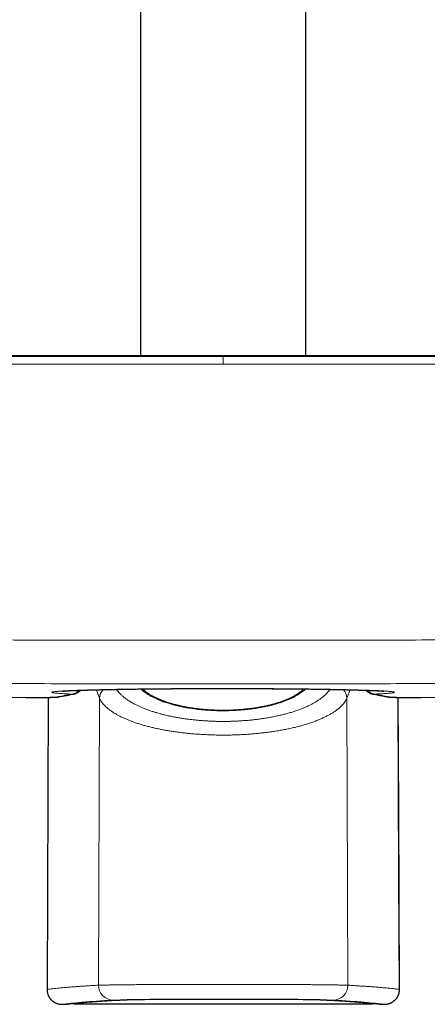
# Model space of a CAD drawing. Header units: millimetres. Extents: x 8 to 791, y 12 to 1717.
# Tile 138 of 256: x 402 to 446, y 1016 to 1122. Entities that reach past the tile are written whole.
import ezdxf

# ---------------------------------------------------------------- set-up
doc = ezdxf.new("R2010")
doc.units = ezdxf.units.MM

msp = doc.modelspace()

# ---------------------------------------------------------------- linework, layer by layer
at = {"color": 7, "linetype": 'Continuous', "lineweight": 30}
for p, q in [((415.25, 1351.07), (415.25, 1085.73)), ((433.05, 1085.73), (433.05, 1351.07)), ((405.3, 1048.95), (405.17, 1017.49)), ((406.4, 1049), (406.38, 1049)), ((441.89, 1049), (441.92, 1049)), ((405.17, 1017.49), (405.17, 1017.49)), ((406.8, 1015.89), (407.12, 1015.89)), ((406.8, 1015.89), (406.8, 1015.89)), ((408.13, 1015.94), (440.17, 1015.94)), ((441.18, 1015.89), (441.5, 1015.89)), ((441.5, 1015.89), (441.5, 1015.89)), ((441.51, 1015.89), (441.52, 1015.89))]:
    msp.add_line(p, q, dxfattribs=at)
at = {"color": 8, "linetype": 'Continuous', "lineweight": 0}
for p, q in [((424.15, 1085.73), (424.15, 1085.64)), ((424.15, 1084.84), (424.15, 1085.44)), ((402.88, 1048.93), (402.88, 1048.93)), ((410.82, 1048.86), (410.48, 1049.76)), ((410.72, 1017.95), (410.82, 1048.86)), ((437.82, 1049.76), (437.48, 1048.86)), ((437.58, 1017.95), (437.48, 1048.86)), ((445.42, 1048.93), (445.42, 1048.93)), ((443.13, 1017.49), (443.13, 1017.49)), ((406.8, 1015.89), (407.11, 1015.89)), ((408.13, 1015.94), (440.17, 1015.94)), ((412.59, 1016.34), (412.62, 1016.34)), ((435.71, 1016.34), (435.67, 1016.34)), ((441.19, 1015.89), (441.5, 1015.89))]:
    msp.add_line(p, q, dxfattribs=at)
at = {"color": 8, "linetype": 'Continuous', "lineweight": 0, "flags": 128}
for points in [[(405.3, 1048.95), (405.29, 1048.32), (405.17, 1017.49)], [(406.38, 1049), (406.34, 1048.99), (406.25, 1048.99)], [(407.92, 1049.3), (408, 1049.3), (408.06, 1049.31)], [(440.38, 1049.3), (440.29, 1049.3), (440.24, 1049.31)], [(441.92, 1049), (441.96, 1048.99), (442.05, 1048.99)], [(443.13, 1017.49), (443.05, 1036.88), (443, 1048.95)]]:
    msp.add_lwpolyline(points, dxfattribs=at)
at = {"color": 7, "linetype": 'Continuous', "lineweight": 30, "flags": 128}
msp.add_lwpolyline([(443.13, 1017.49), (443.08, 1029.68), (443, 1048.95)], dxfattribs=at)
at = {"color": 8, "linetype": 'Continuous', "lineweight": 0}
for centre, radius, start, end in [((412.35, 1048.75), 1.53, 137.2962, 175.7999), ((435.95, 1048.75), 1.53, 4.2001, 42.7035), ((412.31, 1017.93), 1.59, 179.566, 269.5703), ((435.99, 1017.93), 1.59, 270.4297, 0.434), ((408.13, 1016.14), 0.2, 224.7169, 269.9412), ((440.17, 1016.14), 0.2, 270.0614, 315.3452)]:
    msp.add_arc(centre, radius, start, end, dxfattribs=at)
at = {"color": 7, "linetype": 'Continuous', "lineweight": 30}
for centre, start, end in [((408.13, 1016.14), 225.2918, 270), ((440.17, 1016.14), 270, 315.3023)]:
    msp.add_arc(centre, 0.2, start, end, dxfattribs=at)
at = {"color": 8, "linetype": 'Continuous', "lineweight": 0}
for centre, major_axis, ratio, start_param, end_param in [((975.5, 1015.59), (569.79, 0), 0.008727, 2.989392, 3.079853), ((975.5, 1015.59), (569.5, 0), 0.008727, 2.989347, 3.079244), ((975.5, 1015.52), (568.4, 0), 0.012218, 3.057712, 3.081293), ((424.15, 1016.32), (11.99, 0), 0.008727, 0.1522, 2.989392), ((424.15, 1016.32), (11.69, 0), 0.008727, 2.65746, 2.989347), ((424.15, 1016.32), (11.69, 0), 0.008727, 0.152246, 0.466811), ((-127.21, 1015.59), (569.5, 0), 0.008727, 0.062348, 0.152246), ((-127.21, 1015.59), (569.79, 0), 0.008727, 0.06174, 0.1522), ((-127.21, 1015.52), (568.4, 0), 0.012218, 0.060299, 0.083942)]:
    msp.add_ellipse(centre, major_axis=major_axis, ratio=ratio, start_param=start_param, end_param=end_param, dxfattribs=at)
at = {"color": 7, "linetype": 'Continuous', "lineweight": 30}
msp.add_ellipse((424.15, 1016.32), major_axis=(11.69, 0), ratio=0.008727, start_param=0.466811, end_param=2.65746, dxfattribs=at)
at = {"color": 8, "linetype": 'Continuous', "lineweight": 0}
for points, knots in [([(325.26, 1084.84), (327.24, 1084.84), (331.22, 1084.84), (337.17, 1084.84), (343.13, 1084.84), (349.24, 1084.84), (355.49, 1084.84), (361.89, 1084.84), (368.29, 1084.84), (374.69, 1084.84), (381.1, 1084.84), (387.5, 1084.84), (393.9, 1084.84), (400.3, 1084.84), (407.47, 1084.84), (415.42, 1084.84), (421.24, 1084.84), (424.15, 1084.84)], [0, 0, 0, 0, 0.060266, 0.120533, 0.1808, 0.241067, 0.305787, 0.370508, 0.435229, 0.49995, 0.56467, 0.629391, 0.694111, 0.758832, 0.823553, 0.911776, 1, 1, 1, 1]), ([(424.15, 1085.64), (421.24, 1085.64), (415.43, 1085.64), (407.48, 1085.64), (400.3, 1085.64), (393.9, 1085.64), (387.5, 1085.64), (381.1, 1085.64), (374.7, 1085.64), (368.3, 1085.64), (361.9, 1085.64), (355.5, 1085.64), (349.25, 1085.64), (343.15, 1085.64), (337.19, 1085.64), (331.23, 1085.64), (327.26, 1085.64), (325.27, 1085.64)], [0, 0, 0, 0, 0.0882231, 0.1764467, 0.2411671, 0.3058876, 0.3706086, 0.4353298, 0.5000502, 0.5647712, 0.6294924, 0.6942128, 0.7589333, 0.8191996, 0.8794661, 0.939733, 1, 1, 1, 1]), ([(424.15, 1085.44), (424.15, 1085.46), (424.15, 1085.52), (424.15, 1085.58), (424.15, 1085.61), (424.15, 1085.63), (424.15, 1085.64)], [0, 0, 0, 0, 0.294744, 0.597192, 0.797418, 1, 1, 1, 1]), ([(424.15, 1085.64), (427.06, 1085.64), (432.87, 1085.64), (440.82, 1085.64), (448, 1085.64), (454.4, 1085.64), (460.8, 1085.64), (467.2, 1085.64), (473.6, 1085.64), (480, 1085.64), (486.4, 1085.64), (492.79, 1085.64), (499.05, 1085.64), (505.15, 1085.64), (511.11, 1085.64), (517.07, 1085.64), (521.04, 1085.64), (523.03, 1085.64)], [0, 0, 0, 0, 0.088223, 0.176447, 0.241167, 0.305888, 0.370609, 0.43533, 0.50005, 0.564771, 0.629492, 0.694213, 0.758933, 0.8192, 0.879466, 0.939733, 1, 1, 1, 1]), ([(523.04, 1084.84), (521.06, 1084.84), (517.08, 1084.84), (511.12, 1084.84), (505.16, 1084.84), (499.06, 1084.84), (492.81, 1084.84), (486.41, 1084.84), (480, 1084.84), (473.6, 1084.84), (467.2, 1084.84), (460.8, 1084.84), (454.4, 1084.84), (448, 1084.84), (440.83, 1084.84), (432.87, 1084.84), (427.06, 1084.84), (424.15, 1084.84)], [0, 0, 0, 0, 0.060266, 0.120533, 0.1808, 0.241067, 0.305787, 0.370508, 0.435229, 0.49995, 0.56467, 0.629391, 0.694111, 0.758832, 0.823553, 0.911776, 1, 1, 1, 1]), ([(326.35, 1055.6), (329.6, 1055.57), (336.09, 1055.5), (345.82, 1055.42), (355.56, 1055.34), (365.3, 1055.28), (374.95, 1055.22), (384.51, 1055.18), (393.98, 1055.14), (403.45, 1055.12), (412.93, 1055.1), (422.87, 1055.1), (433.29, 1055.1), (444.18, 1055.12), (455.07, 1055.15), (465.51, 1055.19), (475.51, 1055.23), (485.07, 1055.29), (494.62, 1055.36), (503.95, 1055.43), (513.06, 1055.51), (518.99, 1055.57), (521.95, 1055.6)], [0, 0, 0, 0, 0.049785, 0.09957, 0.149355, 0.199141, 0.248926, 0.297353, 0.34578, 0.394207, 0.442634, 0.491061, 0.546729, 0.602397, 0.658065, 0.713732, 0.76258, 0.811429, 0.860277, 0.909125, 0.954563, 1, 1, 1, 1]), ([(521.88, 1050.9), (518.69, 1050.87), (512.3, 1050.81), (502.72, 1050.72), (493.13, 1050.65), (483.55, 1050.59), (474.08, 1050.53), (464.72, 1050.49), (455.47, 1050.45), (446.23, 1050.43), (436.98, 1050.41), (427.24, 1050.4), (416.99, 1050.4), (406.25, 1050.42), (395.51, 1050.44), (385.06, 1050.48), (374.91, 1050.53), (365.05, 1050.58), (355.2, 1050.65), (345.47, 1050.73), (335.88, 1050.81), (329.57, 1050.87), (326.42, 1050.9)], [0, 0, 0, 0, 0.049036, 0.098071, 0.147107, 0.196143, 0.245178, 0.292475, 0.339773, 0.38707, 0.434367, 0.481664, 0.536614, 0.591565, 0.646515, 0.701466, 0.751892, 0.802318, 0.852744, 0.90317, 0.951585, 1, 1, 1, 1]), ([(407.92, 1049.3), (407.82, 1049.3), (407.63, 1049.31), (407.35, 1049.32), (407.09, 1049.34), (406.85, 1049.35), (406.63, 1049.36), (406.45, 1049.38), (406.28, 1049.39), (406.14, 1049.4), (406.02, 1049.42), (405.92, 1049.43), (405.84, 1049.44), (405.77, 1049.46), (405.72, 1049.47), (405.7, 1049.48), (405.69, 1049.5), (405.71, 1049.51), (405.75, 1049.53), (405.8, 1049.54), (405.87, 1049.55), (405.95, 1049.56), (406.03, 1049.57), (406.12, 1049.58), (406.25, 1049.59), (406.42, 1049.61), (406.61, 1049.62), (406.81, 1049.63), (407.03, 1049.65), (407.26, 1049.66), (407.5, 1049.67), (407.74, 1049.68), (407.98, 1049.69), (408.2, 1049.7), (408.45, 1049.71), (408.76, 1049.72), (409.13, 1049.73), (409.5, 1049.74), (409.89, 1049.75), (410.28, 1049.76), (410.67, 1049.77), (411.07, 1049.78), (411.46, 1049.79), (411.83, 1049.8), (412.17, 1049.81), (412.48, 1049.81), (412.8, 1049.82), (413.16, 1049.82), (413.56, 1049.83), (414.01, 1049.84), (414.47, 1049.84), (414.94, 1049.85), (415.42, 1049.86), (415.91, 1049.86), (416.41, 1049.87), (416.91, 1049.87), (417.38, 1049.88), (417.82, 1049.88), (418.32, 1049.88), (418.93, 1049.89), (419.65, 1049.89), (420.38, 1049.9), (421.12, 1049.9), (421.87, 1049.9), (422.63, 1049.9), (423.39, 1049.9), (423.96, 1049.9), (424.49, 1049.9), (424.99, 1049.9), (425.66, 1049.9), (426.32, 1049.9), (426.95, 1049.9), (427.57, 1049.9), (428.17, 1049.89), (428.76, 1049.89), (429.33, 1049.89), (429.89, 1049.88), (430.49, 1049.88), (431.15, 1049.87), (431.86, 1049.87), (432.55, 1049.86), (433.19, 1049.85), (433.77, 1049.84), (434.3, 1049.84), (434.82, 1049.83), (435.32, 1049.82), (435.83, 1049.81), (436.32, 1049.8), (436.81, 1049.79), (437.29, 1049.78), (437.73, 1049.77), (438.15, 1049.76), (438.54, 1049.75), (438.91, 1049.74), (439.26, 1049.73), (439.59, 1049.72), (439.91, 1049.71), (440.23, 1049.69), (440.54, 1049.68), (440.84, 1049.67), (441.1, 1049.66), (441.34, 1049.64), (441.55, 1049.63), (441.74, 1049.62), (441.92, 1049.6), (442.06, 1049.59), (442.2, 1049.58), (442.32, 1049.57), (442.42, 1049.55), (442.5, 1049.54), (442.56, 1049.52), (442.59, 1049.51), (442.61, 1049.5), (442.6, 1049.48), (442.58, 1049.47), (442.55, 1049.46), (442.5, 1049.45), (442.46, 1049.44), (442.4, 1049.43), (442.33, 1049.42), (442.23, 1049.41), (442.11, 1049.4), (441.97, 1049.39), (441.82, 1049.37), (441.64, 1049.36), (441.45, 1049.35), (441.25, 1049.34), (441.02, 1049.33), (440.8, 1049.32), (440.58, 1049.31), (440.45, 1049.3), (440.38, 1049.3)], [0, 0, 0, 0, 0.007868, 0.016562, 0.025262, 0.033962, 0.042656, 0.050615, 0.058578, 0.066541, 0.0745, 0.081999, 0.089498, 0.098061, 0.106627, 0.11519, 0.123095, 0.131002, 0.138907, 0.146146, 0.153387, 0.160626, 0.165885, 0.171144, 0.179708, 0.188274, 0.196838, 0.204744, 0.212651, 0.220557, 0.227797, 0.235038, 0.242277, 0.247537, 0.252796, 0.261359, 0.269925, 0.278487, 0.286392, 0.294299, 0.302204, 0.309443, 0.316683, 0.323922, 0.329181, 0.33444, 0.339747, 0.345054, 0.35217, 0.359288, 0.366404, 0.373597, 0.380792, 0.387985, 0.395257, 0.40253, 0.409802, 0.415289, 0.420775, 0.430604, 0.44044, 0.450277, 0.460105, 0.470074, 0.480053, 0.490031, 0.5, 0.502379, 0.511069, 0.519765, 0.528461, 0.537152, 0.545107, 0.553067, 0.561026, 0.568982, 0.576477, 0.583972, 0.594085, 0.604207, 0.614329, 0.624442, 0.632655, 0.640875, 0.649097, 0.657317, 0.66553, 0.674224, 0.682924, 0.691624, 0.700318, 0.708277, 0.71624, 0.724203, 0.732163, 0.739661, 0.74716, 0.755854, 0.764554, 0.773254, 0.781948, 0.789907, 0.79787, 0.805833, 0.813792, 0.821291, 0.82879, 0.837353, 0.845918, 0.854481, 0.862386, 0.870293, 0.878198, 0.885436, 0.892676, 0.899915, 0.905174, 0.910433, 0.915932, 0.92143, 0.928807, 0.936185, 0.943561, 0.951023, 0.958487, 0.96595, 0.9735, 0.981052, 0.988602, 0.994301, 1, 1, 1, 1]), ([(412.65, 1049.81), (412.66, 1049.79), (412.71, 1049.71), (412.83, 1049.56), (413.01, 1049.37), (413.21, 1049.17), (413.43, 1048.98), (413.67, 1048.79), (413.93, 1048.62), (414.18, 1048.46), (414.42, 1048.32), (414.66, 1048.2), (414.93, 1048.06), (415.23, 1047.92), (415.54, 1047.79), (415.87, 1047.66), (416.22, 1047.53), (416.58, 1047.41), (416.96, 1047.3), (417.34, 1047.19), (417.72, 1047.09), (418.11, 1046.99), (418.51, 1046.91), (418.93, 1046.82), (419.35, 1046.75), (419.78, 1046.68), (420.22, 1046.61), (420.67, 1046.56), (421.12, 1046.51), (421.57, 1046.47), (422.03, 1046.43), (422.5, 1046.4), (422.97, 1046.38), (423.44, 1046.36), (423.92, 1046.36), (424.4, 1046.36), (424.89, 1046.36), (425.38, 1046.38), (425.86, 1046.4), (426.35, 1046.44), (426.84, 1046.47), (427.32, 1046.52), (427.8, 1046.58), (428.28, 1046.64), (428.76, 1046.72), (429.23, 1046.8), (429.7, 1046.89), (430.16, 1046.99), (430.61, 1047.1), (431.04, 1047.21), (431.47, 1047.33), (431.88, 1047.46), (432.28, 1047.6), (432.66, 1047.75), (433.03, 1047.9), (433.38, 1048.06), (433.71, 1048.23), (434.02, 1048.4), (434.32, 1048.58), (434.59, 1048.77), (434.83, 1048.95), (435.05, 1049.14), (435.25, 1049.33), (435.43, 1049.53), (435.57, 1049.69), (435.63, 1049.78), (435.65, 1049.81)], [0, 0, 0, 0, 0.004505, 0.021212, 0.039165, 0.057125, 0.075078, 0.092041, 0.109012, 0.125975, 0.138243, 0.15051, 0.165613, 0.180727, 0.195841, 0.210943, 0.226241, 0.241552, 0.256862, 0.272159, 0.286729, 0.30131, 0.315891, 0.33046, 0.345228, 0.360008, 0.374789, 0.389556, 0.404196, 0.418849, 0.433501, 0.448141, 0.462998, 0.477869, 0.49274, 0.507597, 0.522963, 0.538344, 0.553724, 0.56909, 0.584707, 0.60034, 0.615973, 0.63159, 0.648005, 0.664513, 0.681022, 0.697701, 0.714381, 0.731233, 0.748084, 0.76503, 0.782313, 0.799692, 0.817071, 0.834623, 0.852175, 0.869901, 0.887626, 0.905447, 0.922714, 0.940065, 0.957416, 0.974917, 0.992419, 1, 1, 1, 1]), ([(418.76, 1048.16), (418.61, 1048.2), (418.32, 1048.28), (417.9, 1048.41), (417.53, 1048.54), (417.23, 1048.66), (416.94, 1048.79), (416.63, 1048.93), (416.33, 1049.09), (416.06, 1049.25), (415.84, 1049.39), (415.66, 1049.52), (415.5, 1049.65), (415.37, 1049.76), (415.3, 1049.83), (415.28, 1049.85)], [0, 0, 0, 0, 0.0951224, 0.1903252, 0.2854519, 0.3535865, 0.4217214, 0.5134784, 0.6053003, 0.6970605, 0.7665923, 0.8361243, 0.9009589, 0.9657937, 1, 1, 1, 1]), ([(433.02, 1049.85), (432.99, 1049.83), (432.92, 1049.75), (432.76, 1049.62), (432.56, 1049.47), (432.34, 1049.32), (432.1, 1049.17), (431.84, 1049.02), (431.55, 1048.87), (431.21, 1048.72), (430.85, 1048.57), (430.47, 1048.44), (430.1, 1048.31), (429.71, 1048.2), (429.33, 1048.1), (428.92, 1048), (428.47, 1047.91), (428.04, 1047.83), (427.65, 1047.76), (427.31, 1047.71), (426.96, 1047.67), (426.61, 1047.63), (426.24, 1047.6), (425.88, 1047.57), (425.5, 1047.54), (425.08, 1047.52), (424.61, 1047.51), (424.09, 1047.5), (423.61, 1047.51), (423.18, 1047.52), (422.8, 1047.54), (422.43, 1047.57), (422.02, 1047.6), (421.58, 1047.64), (421.1, 1047.7), (420.67, 1047.76), (420.28, 1047.82), (419.92, 1047.89), (419.54, 1047.97), (419.14, 1048.06), (418.89, 1048.12), (418.76, 1048.16)], [0, 0, 0, 0, 0.012125, 0.038605, 0.065363, 0.092122, 0.119167, 0.146212, 0.173417, 0.205588, 0.237759, 0.267499, 0.297237, 0.324518, 0.351798, 0.378251, 0.409637, 0.441022, 0.46208, 0.483145, 0.504202, 0.525654, 0.547115, 0.568566, 0.590568, 0.612569, 0.642251, 0.671959, 0.701641, 0.724188, 0.746735, 0.768148, 0.789561, 0.818425, 0.847311, 0.876175, 0.898073, 0.91997, 0.946641, 0.973329, 1, 1, 1, 1]), ([(402.88, 1048.93), (399.26, 1048.94), (392.02, 1048.96), (380.51, 1049.01), (368.35, 1049.08), (357.68, 1049.15), (351.28, 1049.2), (349.15, 1049.22)], [0, 0, 0, 0, 0.202212, 0.404423, 0.642654, 0.880885, 1, 1, 1, 1]), ([(406.25, 1048.99), (406.24, 1048.98), (406.22, 1048.98), (406.15, 1048.97), (406.06, 1048.97), (405.95, 1048.96), (405.82, 1048.96), (405.67, 1048.96), (405.5, 1048.95), (405.31, 1048.95), (405.1, 1048.94), (404.87, 1048.94), (404.63, 1048.94), (404.38, 1048.94), (404.12, 1048.94), (403.86, 1048.93), (403.59, 1048.93), (403.33, 1048.93), (403.1, 1048.93), (402.95, 1048.93), (402.88, 1048.93)], [0, 0, 0, 0, 0.057176, 0.114554, 0.171935, 0.229114, 0.286297, 0.343683, 0.401079, 0.458274, 0.515781, 0.573506, 0.631248, 0.688778, 0.744973, 0.801351, 0.85772, 0.913904, 0.956953, 1, 1, 1, 1]), ([(407.92, 1049.3), (407.78, 1049.27), (407.51, 1049.22), (407.1, 1049.15), (406.68, 1049.07), (406.39, 1049.01), (406.25, 1048.99)], [0, 0, 0, 0, 0.22788, 0.455764, 0.727879, 1, 1, 1, 1]), ([(408.62, 1049.71), (408.59, 1049.69), (408.53, 1049.63), (408.42, 1049.54), (408.29, 1049.45), (408.17, 1049.37), (408.04, 1049.32), (407.96, 1049.31), (407.92, 1049.3)], [0, 0, 0, 0, 0.094279, 0.275021, 0.455757, 0.636725, 0.818366, 1, 1, 1, 1]), ([(437.48, 1048.86), (437.44, 1048.79), (437.38, 1048.66), (437.25, 1048.46), (437.1, 1048.26), (436.92, 1048.06), (436.72, 1047.86), (436.49, 1047.67), (436.24, 1047.48), (435.96, 1047.29), (435.65, 1047.11), (435.33, 1046.94), (434.98, 1046.77), (434.61, 1046.6), (434.21, 1046.44), (433.79, 1046.28), (433.35, 1046.13), (432.9, 1045.99), (432.43, 1045.86), (431.97, 1045.74), (431.48, 1045.63), (430.98, 1045.52), (430.46, 1045.42), (429.92, 1045.33), (429.37, 1045.24), (428.83, 1045.17), (428.29, 1045.11), (427.76, 1045.05), (427.22, 1045), (426.67, 1044.96), (426.12, 1044.93), (425.56, 1044.91), (424.99, 1044.89), (424.44, 1044.88), (423.9, 1044.88), (423.37, 1044.89), (422.84, 1044.91), (422.31, 1044.93), (421.78, 1044.96), (421.25, 1044.99), (420.73, 1045.03), (420.22, 1045.08), (419.72, 1045.14), (419.22, 1045.2), (418.74, 1045.27), (418.27, 1045.35), (417.8, 1045.43), (417.34, 1045.52), (416.89, 1045.61), (416.45, 1045.71), (416.02, 1045.82), (415.6, 1045.93), (415.2, 1046.05), (414.81, 1046.18), (414.43, 1046.31), (414.07, 1046.44), (413.72, 1046.59), (413.41, 1046.72), (413.13, 1046.86), (412.85, 1047), (412.56, 1047.16), (412.27, 1047.34), (412, 1047.53), (411.76, 1047.71), (411.54, 1047.9), (411.35, 1048.09), (411.18, 1048.28), (411.04, 1048.47), (410.92, 1048.67), (410.85, 1048.8), (410.82, 1048.86)], [0, 0, 0, 0, 0.015807, 0.031621, 0.047428, 0.063375, 0.079322, 0.095408, 0.111502, 0.127588, 0.143485, 0.15939, 0.175287, 0.191341, 0.207395, 0.223606, 0.239826, 0.256037, 0.271212, 0.286394, 0.301568, 0.316896, 0.332223, 0.347705, 0.363195, 0.378677, 0.392803, 0.40693, 0.421162, 0.435394, 0.449737, 0.464081, 0.478537, 0.492994, 0.506458, 0.519922, 0.53348, 0.547037, 0.560692, 0.574347, 0.588098, 0.601849, 0.615216, 0.628582, 0.642037, 0.655492, 0.669035, 0.682579, 0.696211, 0.709843, 0.723642, 0.737442, 0.75133, 0.765219, 0.779196, 0.793173, 0.807237, 0.821302, 0.833243, 0.845184, 0.860984, 0.87679, 0.89259, 0.908156, 0.923728, 0.939294, 0.954465, 0.969647, 0.984829, 1, 1, 1, 1]), ([(439.68, 1049.71), (439.7, 1049.69), (439.77, 1049.63), (439.88, 1049.54), (440, 1049.45), (440.13, 1049.37), (440.26, 1049.32), (440.34, 1049.31), (440.38, 1049.3)], [0, 0, 0, 0, 0.094424, 0.275054, 0.455835, 0.63674, 0.818261, 1, 1, 1, 1]), ([(440.38, 1049.3), (440.52, 1049.27), (440.78, 1049.22), (441.2, 1049.15), (441.62, 1049.07), (441.91, 1049.01), (442.05, 1048.99)], [0, 0, 0, 0, 0.22788, 0.455764, 0.727879, 1, 1, 1, 1]), ([(442.05, 1048.99), (442.06, 1048.98), (442.08, 1048.98), (442.15, 1048.97), (442.24, 1048.97), (442.34, 1048.96), (442.48, 1048.96), (442.63, 1048.96), (442.8, 1048.95), (442.99, 1048.95), (443.2, 1048.94), (443.43, 1048.94), (443.67, 1048.94), (443.92, 1048.94), (444.18, 1048.94), (444.44, 1048.93), (444.71, 1048.93), (444.97, 1048.93), (445.2, 1048.93), (445.34, 1048.93), (445.42, 1048.93)], [0, 0, 0, 0, 0.057176, 0.114554, 0.171935, 0.229114, 0.286297, 0.343683, 0.401079, 0.458274, 0.515781, 0.573506, 0.631248, 0.688778, 0.744973, 0.801351, 0.85772, 0.913904, 0.956953, 1, 1, 1, 1]), ([(445.42, 1048.93), (449.04, 1048.94), (456.28, 1048.96), (467.79, 1049.01), (479.95, 1049.08), (490.62, 1049.15), (497.02, 1049.2), (499.15, 1049.22)], [0, 0, 0, 0, 0.202212, 0.404423, 0.642654, 0.880885, 1, 1, 1, 1]), ([(410.72, 1017.95), (410.74, 1017.95), (410.78, 1017.95), (410.87, 1017.95), (410.98, 1017.96), (411.13, 1017.96), (411.28, 1017.96), (411.43, 1017.97), (411.57, 1017.97), (411.71, 1017.97), (411.87, 1017.97), (412.05, 1017.98), (412.26, 1017.98), (412.5, 1017.98), (412.77, 1017.99), (413.07, 1017.99), (413.38, 1017.99), (413.69, 1018), (413.97, 1018), (414.23, 1018), (414.49, 1018), (414.79, 1018.01), (415.12, 1018.01), (415.48, 1018.01), (415.88, 1018.01), (416.31, 1018.01), (416.73, 1018.02), (417.15, 1018.02), (417.52, 1018.02), (417.86, 1018.02), (418.2, 1018.02), (418.58, 1018.02), (418.99, 1018.03), (419.43, 1018.03), (419.91, 1018.03), (420.42, 1018.03), (420.92, 1018.03), (421.4, 1018.03), (421.91, 1018.03), (422.48, 1018.03), (423.1, 1018.03), (423.69, 1018.03), (424.26, 1018.03), (424.8, 1018.03), (425.35, 1018.03), (425.89, 1018.03), (426.44, 1018.03), (426.99, 1018.03), (427.54, 1018.03), (428.09, 1018.03), (428.63, 1018.03), (429.17, 1018.03), (429.7, 1018.02), (430.23, 1018.02), (430.73, 1018.02), (431.23, 1018.02), (431.71, 1018.02), (432.17, 1018.01), (432.63, 1018.01), (433.07, 1018.01), (433.5, 1018.01), (433.91, 1018), (434.25, 1018), (434.52, 1018), (434.77, 1017.99), (435.02, 1017.99), (435.28, 1017.99), (435.55, 1017.99), (435.82, 1017.98), (436.08, 1017.98), (436.32, 1017.98), (436.53, 1017.97), (436.71, 1017.97), (436.87, 1017.97), (437.02, 1017.96), (437.17, 1017.96), (437.31, 1017.96), (437.43, 1017.95), (437.52, 1017.95), (437.56, 1017.95), (437.58, 1017.95)], [0, 0, 0, 0, 0.010417, 0.020835, 0.034796, 0.048763, 0.062725, 0.073254, 0.083783, 0.092681, 0.101578, 0.113249, 0.124923, 0.136594, 0.150459, 0.164329, 0.178194, 0.190445, 0.202696, 0.211594, 0.220491, 0.232162, 0.243836, 0.255507, 0.269372, 0.283242, 0.297107, 0.309358, 0.321609, 0.330507, 0.339404, 0.351074, 0.362748, 0.374418, 0.388283, 0.402152, 0.416017, 0.428268, 0.440519, 0.456582, 0.472654, 0.488718, 0.502847, 0.516994, 0.531146, 0.545293, 0.559422, 0.574171, 0.588934, 0.603696, 0.618446, 0.633409, 0.648385, 0.663361, 0.678324, 0.693074, 0.707836, 0.722599, 0.737349, 0.752264, 0.76718, 0.782204, 0.797227, 0.806125, 0.815022, 0.826692, 0.838366, 0.850036, 0.863901, 0.877771, 0.891635, 0.903886, 0.916137, 0.926564, 0.936991, 0.950966, 0.964947, 0.978922, 0.989461, 1, 1, 1, 1]), ([(405.17, 1017.49), (405.22, 1017.5), (405.36, 1017.52), (405.62, 1017.55), (405.95, 1017.59), (406.27, 1017.62), (406.57, 1017.65), (406.85, 1017.68), (407.12, 1017.7), (407.4, 1017.72), (407.67, 1017.75), (407.94, 1017.77), (408.22, 1017.79), (408.5, 1017.81), (408.79, 1017.83), (409.08, 1017.85), (409.39, 1017.87), (409.71, 1017.89), (410.04, 1017.91), (410.37, 1017.93), (410.6, 1017.94), (410.72, 1017.95)], [0, 0, 0, 0, 0.049097, 0.131006, 0.212919, 0.294359, 0.349913, 0.405467, 0.461021, 0.509238, 0.557456, 0.60224, 0.647025, 0.691134, 0.735243, 0.779363, 0.823483, 0.867611, 0.911738, 0.955869, 1, 1, 1, 1]), ([(405.17, 1017.49), (405.17, 1017.43), (405.18, 1017.31), (405.21, 1017.14), (405.25, 1016.96), (405.32, 1016.8), (405.41, 1016.64), (405.51, 1016.49), (405.63, 1016.36), (405.77, 1016.24), (405.9, 1016.14), (406, 1016.09), (406.04, 1016.06)], [0, 0, 0, 0, 0.10193, 0.204183, 0.306113, 0.408038, 0.510287, 0.612212, 0.714125, 0.816362, 0.918275, 1, 1, 1, 1]), ([(437.58, 1017.95), (437.74, 1017.94), (438.06, 1017.92), (438.51, 1017.89), (438.95, 1017.86), (439.37, 1017.84), (439.8, 1017.81), (440.22, 1017.78), (440.63, 1017.75), (441.02, 1017.71), (441.38, 1017.68), (441.69, 1017.66), (441.98, 1017.63), (442.24, 1017.6), (442.48, 1017.58), (442.72, 1017.55), (442.94, 1017.52), (443.07, 1017.5), (443.13, 1017.49)], [0, 0, 0, 0, 0.0613107, 0.1211872, 0.1810636, 0.2438182, 0.3065729, 0.3742484, 0.4419265, 0.5146963, 0.5799457, 0.645195, 0.702424, 0.7596531, 0.8196927, 0.8797324, 0.9430816, 1, 1, 1, 1]), ([(442.26, 1016.06), (442.3, 1016.09), (442.4, 1016.14), (442.53, 1016.24), (442.67, 1016.36), (442.79, 1016.49), (442.89, 1016.64), (442.98, 1016.8), (443.04, 1016.96), (443.09, 1017.14), (443.12, 1017.31), (443.13, 1017.43), (443.13, 1017.49)], [0, 0, 0, 0, 0.081725, 0.183638, 0.285875, 0.387788, 0.489713, 0.591962, 0.693887, 0.795817, 0.89807, 1, 1, 1, 1]), ([(406.04, 1016.06), (406.08, 1016.05), (406.16, 1016.01), (406.29, 1015.97), (406.41, 1015.93), (406.54, 1015.91), (406.67, 1015.89), (406.76, 1015.89), (406.8, 1015.89)], [0, 0, 0, 0, 0.167229, 0.334465, 0.504978, 0.675496, 0.83742, 1, 1, 1, 1]), ([(441.5, 1015.89), (441.56, 1015.89), (441.66, 1015.9), (441.83, 1015.92), (441.99, 1015.96), (442.14, 1016.01), (442.22, 1016.05), (442.26, 1016.06)], [0, 0, 0, 0, 0.208978, 0.419373, 0.634357, 0.850995, 1, 1, 1, 1])]:
    msp.add_open_spline(points, degree=3, knots=knots, dxfattribs=at)
at = {"color": 7, "linetype": 'Continuous', "lineweight": 30}
for points, knots in [([(424.15, 1085.73), (423.58, 1085.73), (422.45, 1085.73), (420.78, 1085.73), (419.13, 1085.73), (417.51, 1085.73), (415.93, 1085.73), (414.38, 1085.73), (412.89, 1085.73), (411.48, 1085.73), (410.14, 1085.73), (408.82, 1085.73), (407.53, 1085.73), (406.27, 1085.73), (405.03, 1085.73), (403.81, 1085.73), (402.62, 1085.73), (401.46, 1085.73), (400.32, 1085.73), (399.21, 1085.73), (398.15, 1085.73), (397.13, 1085.73), (396.15, 1085.73), (395.2, 1085.73), (394.27, 1085.73), (393.34, 1085.73), (392.43, 1085.73), (391.51, 1085.73), (390.63, 1085.73), (389.77, 1085.73), (388.93, 1085.73), (388.14, 1085.73), (387.39, 1085.73), (386.67, 1085.73), (385.98, 1085.73), (385.31, 1085.73), (384.7, 1085.73), (384.14, 1085.73), (383.63, 1085.73), (383.14, 1085.73), (382.67, 1085.73), (382.21, 1085.73), (381.72, 1085.73), (381.2, 1085.73), (380.62, 1085.73), (380.02, 1085.73), (379.36, 1085.73), (378.64, 1085.73), (377.85, 1085.73), (377.03, 1085.73), (376.18, 1085.73), (375.3, 1085.73), (374.39, 1085.73), (373.47, 1085.73), (372.55, 1085.73), (371.63, 1085.73), (370.69, 1085.73), (369.72, 1085.73), (368.73, 1085.73), (367.7, 1085.73), (366.66, 1085.73), (365.58, 1085.73), (364.48, 1085.73), (363.36, 1085.73), (362.21, 1085.73), (361.05, 1085.73), (359.9, 1085.73), (358.74, 1085.73), (357.56, 1085.73), (356.36, 1085.73), (355.1, 1085.73), (353.8, 1085.73), (352.45, 1085.73), (351.08, 1085.73), (349.67, 1085.73), (348.24, 1085.73), (346.82, 1085.73), (345.39, 1085.73), (343.97, 1085.73), (342.53, 1085.73), (341.07, 1085.73), (339.52, 1085.73), (337.89, 1085.73), (336.17, 1085.73), (334.43, 1085.73), (332.66, 1085.73), (330.85, 1085.73), (329.02, 1085.73), (327.16, 1085.73), (325.91, 1085.73), (325.28, 1085.73)], [0, 0, 0, 0, 0.017268, 0.034225, 0.050871, 0.067206, 0.08323, 0.098943, 0.114345, 0.128191, 0.141776, 0.155099, 0.168161, 0.180962, 0.193501, 0.205779, 0.217797, 0.229552, 0.241047, 0.252281, 0.263253, 0.273359, 0.283233, 0.292875, 0.302284, 0.311462, 0.320942, 0.33016, 0.339118, 0.347814, 0.356249, 0.364423, 0.371891, 0.379126, 0.38613, 0.392901, 0.39944, 0.404711, 0.409822, 0.414771, 0.419559, 0.424186, 0.42876, 0.434353, 0.440171, 0.446213, 0.45248, 0.460152, 0.468136, 0.476432, 0.48504, 0.49396, 0.503193, 0.512737, 0.52176, 0.531046, 0.540593, 0.550403, 0.560475, 0.57081, 0.581406, 0.592265, 0.603387, 0.61477, 0.626416, 0.638324, 0.649791, 0.661492, 0.673426, 0.685593, 0.697994, 0.7114, 0.725069, 0.739001, 0.753194, 0.76765, 0.782368, 0.796485, 0.810836, 0.82542, 0.840236, 0.855287, 0.872359, 0.889722, 0.907375, 0.925319, 0.943553, 0.962078, 0.980894, 1, 1, 1, 1]), ([(523.02, 1085.73), (522.45, 1085.73), (521.32, 1085.73), (519.64, 1085.73), (518, 1085.73), (516.38, 1085.73), (514.8, 1085.73), (513.25, 1085.73), (511.76, 1085.73), (510.35, 1085.73), (509.01, 1085.73), (507.69, 1085.73), (506.4, 1085.73), (505.14, 1085.73), (503.9, 1085.73), (502.68, 1085.73), (501.49, 1085.73), (500.33, 1085.73), (499.2, 1085.73), (498.09, 1085.73), (497.02, 1085.73), (496, 1085.73), (495.02, 1085.73), (494.07, 1085.73), (493.14, 1085.73), (492.22, 1085.73), (491.3, 1085.73), (490.39, 1085.73), (489.5, 1085.73), (488.64, 1085.73), (487.81, 1085.73), (487.01, 1085.73), (486.26, 1085.73), (485.54, 1085.73), (484.85, 1085.73), (484.18, 1085.73), (483.57, 1085.73), (483.01, 1085.73), (482.51, 1085.73), (482.02, 1085.73), (481.54, 1085.73), (481.08, 1085.73), (480.6, 1085.73), (480.07, 1085.73), (479.49, 1085.73), (478.9, 1085.73), (478.24, 1085.73), (477.52, 1085.73), (476.73, 1085.73), (475.91, 1085.73), (475.06, 1085.73), (474.17, 1085.73), (473.26, 1085.73), (472.34, 1085.73), (471.43, 1085.73), (470.51, 1085.73), (469.56, 1085.73), (468.59, 1085.73), (467.6, 1085.73), (466.58, 1085.73), (465.53, 1085.73), (464.46, 1085.73), (463.36, 1085.73), (462.23, 1085.73), (461.08, 1085.73), (459.92, 1085.73), (458.77, 1085.73), (457.61, 1085.73), (456.43, 1085.73), (455.23, 1085.73), (453.98, 1085.73), (452.68, 1085.73), (451.32, 1085.73), (449.95, 1085.73), (448.54, 1085.73), (447.11, 1085.73), (445.69, 1085.73), (444.26, 1085.73), (442.85, 1085.73), (441.4, 1085.73), (439.94, 1085.73), (438.39, 1085.73), (436.76, 1085.73), (435.04, 1085.73), (433.3, 1085.73), (431.52, 1085.73), (429.72, 1085.73), (427.89, 1085.73), (426.03, 1085.73), (424.78, 1085.73), (424.15, 1085.73)], [0, 0, 0, 0, 0.017268, 0.034225, 0.050871, 0.067206, 0.08323, 0.098943, 0.114345, 0.128191, 0.141776, 0.155099, 0.168161, 0.180962, 0.193501, 0.205779, 0.217797, 0.229552, 0.241047, 0.252281, 0.263253, 0.273359, 0.283233, 0.292875, 0.302284, 0.311462, 0.320942, 0.33016, 0.339118, 0.347814, 0.356249, 0.364423, 0.371891, 0.379126, 0.38613, 0.392901, 0.39944, 0.404711, 0.409822, 0.414771, 0.419559, 0.424186, 0.42876, 0.434353, 0.440171, 0.446213, 0.45248, 0.460152, 0.468136, 0.476432, 0.48504, 0.49396, 0.503193, 0.512737, 0.52176, 0.531046, 0.540593, 0.550403, 0.560475, 0.57081, 0.581406, 0.592265, 0.603387, 0.61477, 0.626416, 0.638324, 0.649791, 0.661492, 0.673426, 0.685593, 0.697994, 0.7114, 0.725069, 0.739001, 0.753194, 0.76765, 0.782368, 0.796485, 0.810836, 0.82542, 0.840236, 0.855287, 0.872359, 0.889722, 0.907375, 0.925319, 0.943553, 0.962078, 0.980894, 1, 1, 1, 1]), ([(406.84, 1049.61), (406.84, 1049.61), (406.84, 1049.61), (406.85, 1049.62), (406.86, 1049.62), (406.88, 1049.62), (406.91, 1049.62), (406.95, 1049.62), (406.99, 1049.63), (407.05, 1049.63), (407.11, 1049.64), (407.18, 1049.64), (407.26, 1049.65), (407.34, 1049.65), (407.44, 1049.66), (407.54, 1049.66), (407.66, 1049.67), (407.78, 1049.67), (407.91, 1049.68), (408.05, 1049.69), (408.19, 1049.69), (408.35, 1049.7), (408.51, 1049.7), (408.68, 1049.71), (408.86, 1049.72), (409.04, 1049.72), (409.24, 1049.73), (409.44, 1049.74), (409.64, 1049.74), (409.85, 1049.75), (410.07, 1049.75), (410.29, 1049.76), (410.52, 1049.77), (410.76, 1049.77), (411, 1049.78), (411.25, 1049.78), (411.5, 1049.79), (411.76, 1049.79), (412.02, 1049.8), (412.29, 1049.8), (412.57, 1049.81), (412.85, 1049.81), (413.14, 1049.82), (413.43, 1049.82), (413.73, 1049.83), (414.03, 1049.83), (414.33, 1049.84), (414.64, 1049.84), (414.95, 1049.85), (415.26, 1049.85), (415.58, 1049.85), (415.9, 1049.86), (416.22, 1049.86), (416.55, 1049.87), (416.89, 1049.87), (417.22, 1049.87), (417.56, 1049.87), (417.91, 1049.88), (418.25, 1049.88), (418.6, 1049.88), (418.96, 1049.89), (419.31, 1049.89), (419.66, 1049.89), (420.02, 1049.89), (420.37, 1049.89), (420.73, 1049.89), (421.09, 1049.9), (421.45, 1049.9), (421.81, 1049.9), (422.17, 1049.9), (422.53, 1049.9), (422.9, 1049.9), (423.27, 1049.9), (423.63, 1049.9), (424, 1049.9), (424.37, 1049.9), (424.74, 1049.9), (425.11, 1049.9), (425.47, 1049.9), (425.84, 1049.9), (426.2, 1049.9), (426.56, 1049.9), (426.92, 1049.9), (427.28, 1049.9), (427.64, 1049.89), (428, 1049.89), (428.35, 1049.89), (428.71, 1049.89), (429.06, 1049.89), (429.41, 1049.88), (429.76, 1049.88), (430.11, 1049.88), (430.46, 1049.88), (430.8, 1049.87), (431.14, 1049.87), (431.48, 1049.87), (431.81, 1049.86), (432.14, 1049.86), (432.47, 1049.86), (432.79, 1049.85), (433.1, 1049.85), (433.42, 1049.85), (433.73, 1049.84), (434.03, 1049.84), (434.33, 1049.83), (434.63, 1049.83), (434.93, 1049.82), (435.22, 1049.82), (435.5, 1049.81), (435.79, 1049.81), (436.06, 1049.8), (436.33, 1049.8), (436.6, 1049.79), (436.86, 1049.79), (437.11, 1049.78), (437.36, 1049.78), (437.6, 1049.77), (437.83, 1049.76), (438.06, 1049.76), (438.28, 1049.75), (438.5, 1049.75), (438.71, 1049.74), (438.91, 1049.73), (439.11, 1049.73), (439.3, 1049.72), (439.49, 1049.72), (439.67, 1049.71), (439.84, 1049.7), (440, 1049.7), (440.16, 1049.69), (440.3, 1049.68), (440.44, 1049.68), (440.57, 1049.67), (440.69, 1049.67), (440.8, 1049.66), (440.91, 1049.65), (441, 1049.65), (441.09, 1049.64), (441.16, 1049.64), (441.23, 1049.63), (441.29, 1049.63), (441.34, 1049.62), (441.38, 1049.62), (441.42, 1049.62), (441.44, 1049.62), (441.45, 1049.62), (441.46, 1049.61), (441.46, 1049.61), (441.46, 1049.61)], [0, 0, 0, 0, 0.00195, 0.006142, 0.010559, 0.015307, 0.02025, 0.025385, 0.030705, 0.036201, 0.041862, 0.047677, 0.053633, 0.05972, 0.065927, 0.072244, 0.078662, 0.085174, 0.091772, 0.098452, 0.105208, 0.112038, 0.118938, 0.125907, 0.132933, 0.140028, 0.147152, 0.154277, 0.161403, 0.168531, 0.175664, 0.182803, 0.18995, 0.197108, 0.204279, 0.211466, 0.218672, 0.225899, 0.233151, 0.24043, 0.24774, 0.255079, 0.26242, 0.269775, 0.277105, 0.284414, 0.291706, 0.298986, 0.306259, 0.313528, 0.320798, 0.328073, 0.335356, 0.342652, 0.349965, 0.357301, 0.364662, 0.372054, 0.379475, 0.386888, 0.394268, 0.401628, 0.408973, 0.416304, 0.423626, 0.430942, 0.438254, 0.445567, 0.452883, 0.460204, 0.467535, 0.474878, 0.482237, 0.489614, 0.497014, 0.504431, 0.511843, 0.519228, 0.526592, 0.533939, 0.541271, 0.548593, 0.555908, 0.563219, 0.57053, 0.577843, 0.585162, 0.59249, 0.59983, 0.607187, 0.614562, 0.621961, 0.629375, 0.63677, 0.644136, 0.65148, 0.658805, 0.666113, 0.67341, 0.680698, 0.687981, 0.695262, 0.702545, 0.709832, 0.717126, 0.724432, 0.731752, 0.739089, 0.746448, 0.75382, 0.761151, 0.768448, 0.775716, 0.782959, 0.79018, 0.797381, 0.804567, 0.81174, 0.818902, 0.826056, 0.833205, 0.840352, 0.847497, 0.854643, 0.861793, 0.868945, 0.876096, 0.883151, 0.890124, 0.897033, 0.903876, 0.910651, 0.917355, 0.923983, 0.930531, 0.93699, 0.943354, 0.949613, 0.955756, 0.961772, 0.967647, 0.973368, 0.97892, 0.984291, 0.989467, 0.994439, 0.998575, 1, 1, 1, 1]), ([(432.82, 1049.85), (432.82, 1049.85), (432.79, 1049.82), (432.72, 1049.75), (432.63, 1049.67), (432.53, 1049.58), (432.43, 1049.5), (432.32, 1049.42), (432.2, 1049.33), (432.07, 1049.25), (431.94, 1049.17), (431.8, 1049.09), (431.66, 1049.01), (431.51, 1048.94), (431.36, 1048.86), (431.2, 1048.79), (431.03, 1048.71), (430.86, 1048.64), (430.68, 1048.57), (430.5, 1048.5), (430.31, 1048.44), (430.12, 1048.37), (429.92, 1048.31), (429.72, 1048.25), (429.52, 1048.19), (429.31, 1048.14), (429.09, 1048.09), (428.87, 1048.03), (428.65, 1047.99), (428.43, 1047.94), (428.2, 1047.9), (427.97, 1047.85), (427.74, 1047.81), (427.5, 1047.78), (427.27, 1047.74), (427.03, 1047.71), (426.78, 1047.68), (426.54, 1047.66), (426.29, 1047.63), (426.05, 1047.61), (425.8, 1047.59), (425.55, 1047.58), (425.3, 1047.56), (425.04, 1047.55), (424.79, 1047.54), (424.54, 1047.54), (424.29, 1047.54), (424.04, 1047.54), (423.78, 1047.54), (423.53, 1047.54), (423.28, 1047.55), (423.03, 1047.56), (422.77, 1047.58), (422.52, 1047.59), (422.27, 1047.61), (422.03, 1047.63), (421.78, 1047.65), (421.54, 1047.68), (421.3, 1047.71), (421.06, 1047.74), (420.82, 1047.77), (420.59, 1047.81), (420.35, 1047.85), (420.17, 1047.88), (420.02, 1047.91), (419.87, 1047.94), (419.68, 1047.98), (419.46, 1048.03), (419.24, 1048.08), (419.03, 1048.13), (418.82, 1048.18), (418.62, 1048.24), (418.42, 1048.3), (418.22, 1048.36), (418.03, 1048.42), (417.84, 1048.49), (417.66, 1048.56), (417.48, 1048.63), (417.31, 1048.7), (417.14, 1048.77), (416.98, 1048.84), (416.82, 1048.92), (416.67, 1048.99), (416.53, 1049.07), (416.39, 1049.15), (416.26, 1049.23), (416.13, 1049.31), (416.01, 1049.4), (415.9, 1049.48), (415.79, 1049.56), (415.69, 1049.65), (415.6, 1049.73), (415.53, 1049.8), (415.49, 1049.84), (415.48, 1049.85)], [0, 0, 0, 0, 0.001725, 0.013526, 0.025249, 0.036886, 0.048172, 0.059756, 0.071284, 0.082773, 0.094242, 0.105708, 0.117178, 0.128571, 0.139911, 0.151308, 0.162727, 0.174126, 0.18547, 0.196734, 0.207894, 0.219183, 0.230423, 0.241629, 0.252814, 0.263994, 0.275179, 0.286361, 0.29741, 0.308477, 0.319547, 0.330599, 0.341618, 0.35259, 0.363518, 0.374448, 0.3854, 0.39635, 0.407292, 0.418217, 0.429121, 0.439997, 0.450816, 0.461657, 0.472471, 0.48327, 0.494071, 0.504883, 0.515719, 0.526593, 0.537379, 0.548202, 0.559087, 0.570004, 0.580922, 0.591801, 0.602612, 0.613391, 0.624313, 0.635234, 0.646163, 0.65711, 0.668087, 0.679104, 0.684095, 0.689933, 0.700969, 0.71199, 0.723017, 0.734061, 0.745137, 0.756258, 0.76744, 0.778554, 0.789753, 0.801027, 0.812348, 0.823684, 0.835, 0.846259, 0.857444, 0.868842, 0.880199, 0.891567, 0.902959, 0.91439, 0.925875, 0.937421, 0.948817, 0.960355, 0.971929, 0.983526, 0.995132, 1, 1, 1, 1]), ([(402.88, 1048.93), (402.88, 1048.93), (402.94, 1048.93), (403.05, 1048.93), (403.2, 1048.93), (403.35, 1048.93), (403.49, 1048.93), (403.65, 1048.93), (403.8, 1048.93), (403.95, 1048.93), (404.11, 1048.94), (404.26, 1048.94), (404.4, 1048.94), (404.54, 1048.94), (404.68, 1048.94), (404.82, 1048.94), (404.95, 1048.94), (405.07, 1048.94), (405.19, 1048.95), (405.3, 1048.95), (405.41, 1048.95), (405.52, 1048.95), (405.62, 1048.95), (405.71, 1048.96), (405.8, 1048.96), (405.89, 1048.96), (405.96, 1048.96), (406.04, 1048.97), (406.11, 1048.97), (406.17, 1048.97), (406.23, 1048.98), (406.3, 1048.98), (406.35, 1048.99), (406.38, 1048.99), (406.38, 1049)], [0, 0, 0, 0, 0.000211, 0.034031, 0.06416, 0.091979, 0.121251, 0.152459, 0.184526, 0.216579, 0.248604, 0.280586, 0.31251, 0.344363, 0.376136, 0.407822, 0.439418, 0.470928, 0.502357, 0.533669, 0.565013, 0.596643, 0.628546, 0.66071, 0.693131, 0.725815, 0.758794, 0.792144, 0.826035, 0.860847, 0.897508, 0.939207, 0.990106, 1, 1, 1, 1]), ([(406.4, 1049), (406.47, 1049.01), (406.62, 1049.04), (406.86, 1049.09), (407.14, 1049.14), (407.43, 1049.19), (407.72, 1049.25), (407.94, 1049.29), (408.05, 1049.31), (408.06, 1049.31)], [0, 0, 0, 0, 0.1226876, 0.286939, 0.4602754, 0.6337671, 0.8074174, 0.9811836, 1, 1, 1, 1]), ([(408.06, 1049.31), (408.07, 1049.31), (408.11, 1049.32), (408.17, 1049.34), (408.25, 1049.36), (408.32, 1049.39), (408.38, 1049.42), (408.45, 1049.46), (408.52, 1049.5), (408.59, 1049.55), (408.66, 1049.6), (408.72, 1049.66), (408.76, 1049.7), (408.78, 1049.71)], [0, 0, 0, 0, 0.03202, 0.105673, 0.18093, 0.26014, 0.344253, 0.434464, 0.532199, 0.639176, 0.757463, 0.889509, 1, 1, 1, 1]), ([(439.52, 1049.71), (439.54, 1049.69), (439.58, 1049.65), (439.65, 1049.59), (439.72, 1049.54), (439.8, 1049.49), (439.86, 1049.45), (439.93, 1049.41), (440, 1049.38), (440.07, 1049.35), (440.15, 1049.33), (440.2, 1049.32), (440.23, 1049.31), (440.24, 1049.31)], [0, 0, 0, 0, 0.124876, 0.26107, 0.382002, 0.49049, 0.588897, 0.67916, 0.76286, 0.841291, 0.915521, 0.986435, 1, 1, 1, 1]), ([(440.24, 1049.31), (440.25, 1049.31), (440.37, 1049.29), (440.59, 1049.25), (440.89, 1049.19), (441.18, 1049.14), (441.46, 1049.08), (441.7, 1049.04), (441.84, 1049.01), (441.89, 1049)], [0, 0, 0, 0, 0.027429, 0.201334, 0.375169, 0.54893, 0.722571, 0.896054, 1, 1, 1, 1]), ([(441.92, 1049), (441.92, 1048.99), (441.95, 1048.99), (442, 1048.98), (442.06, 1048.98), (442.13, 1048.97), (442.19, 1048.97), (442.27, 1048.97), (442.34, 1048.96), (442.42, 1048.96), (442.51, 1048.96), (442.6, 1048.96), (442.7, 1048.95), (442.8, 1048.95), (442.91, 1048.95), (443.02, 1048.95), (443.14, 1048.95), (443.26, 1048.94), (443.38, 1048.94), (443.51, 1048.94), (443.65, 1048.94), (443.78, 1048.94), (443.93, 1048.94), (444.07, 1048.94), (444.22, 1048.93), (444.37, 1048.93), (444.53, 1048.93), (444.68, 1048.93), (444.84, 1048.93), (444.99, 1048.93), (445.13, 1048.93), (445.28, 1048.93), (445.37, 1048.93), (445.42, 1048.93)], [0, 0, 0, 0, 0.014783, 0.050332, 0.101364, 0.139081, 0.173454, 0.209995, 0.244694, 0.278485, 0.31175, 0.344651, 0.377257, 0.409595, 0.441669, 0.473475, 0.505005, 0.536243, 0.567489, 0.598841, 0.630308, 0.661892, 0.693591, 0.7254, 0.757309, 0.789305, 0.821375, 0.853504, 0.885676, 0.913989, 0.944089, 0.974007, 1, 1, 1, 1]), ([(405.17, 1017.49), (405.17, 1017.47), (405.17, 1017.41), (405.18, 1017.31), (405.19, 1017.21), (405.22, 1017.1), (405.25, 1016.99), (405.28, 1016.89), (405.33, 1016.79), (405.38, 1016.69), (405.44, 1016.6), (405.5, 1016.51), (405.57, 1016.43), (405.64, 1016.35), (405.72, 1016.28), (405.81, 1016.21), (405.89, 1016.15), (405.98, 1016.1), (406.03, 1016.07), (406.05, 1016.06)], [0, 0, 0, 0, 0.040566, 0.101731, 0.163237, 0.225034, 0.287057, 0.349217, 0.411405, 0.473531, 0.535516, 0.597293, 0.658811, 0.719451, 0.779619, 0.840206, 0.901162, 0.962474, 1, 1, 1, 1]), ([(442.26, 1016.06), (442.26, 1016.07), (442.3, 1016.08), (442.36, 1016.12), (442.45, 1016.18), (442.54, 1016.25), (442.62, 1016.32), (442.7, 1016.39), (442.77, 1016.48), (442.84, 1016.56), (442.9, 1016.65), (442.95, 1016.75), (443, 1016.85), (443.04, 1016.95), (443.07, 1017.05), (443.1, 1017.16), (443.12, 1017.26), (443.13, 1017.37), (443.13, 1017.45), (443.13, 1017.49), (443.13, 1017.49)], [0, 0, 0, 0, 0.0041651, 0.065725, 0.1275923, 0.1896665, 0.2518092, 0.3139047, 0.3756516, 0.4367957, 0.4982566, 0.5600319, 0.6220219, 0.6840861, 0.7461026, 0.8075265, 0.8688268, 0.930474, 0.992284, 1, 1, 1, 1]), ([(406.04, 1016.06), (406.04, 1016.06), (406.04, 1016.06), (406.04, 1016.06), (406.05, 1016.06)], [0, 0, 0, 0, 0.343005, 1, 1, 1, 1]), ([(406.05, 1016.06), (406.05, 1016.06), (406.08, 1016.04), (406.15, 1016.01), (406.25, 1015.98), (406.36, 1015.95), (406.47, 1015.92), (406.58, 1015.9), (406.69, 1015.89), (406.76, 1015.89), (406.8, 1015.89), (406.8, 1015.89)], [0, 0, 0, 0, 0.009342, 0.142773, 0.278643, 0.419076, 0.562649, 0.706251, 0.850175, 0.994743, 1, 1, 1, 1]), ([(407.11, 1015.89), (407.11, 1015.89), (407.14, 1015.89), (407.17, 1015.9), (407.19, 1015.9)], [0, 0, 0, 0, 0.065713, 1, 1, 1, 1]), ([(407.19, 1015.9), (407.2, 1015.9), (407.25, 1015.91), (407.35, 1015.92), (407.48, 1015.94), (407.62, 1015.96), (407.77, 1015.97), (407.93, 1015.99), (408.09, 1016.01), (408.26, 1016.02), (408.44, 1016.04), (408.63, 1016.06), (408.82, 1016.08), (409.02, 1016.09), (409.23, 1016.11), (409.45, 1016.13), (409.67, 1016.15), (409.91, 1016.16), (410.15, 1016.18), (410.39, 1016.2), (410.65, 1016.22), (410.91, 1016.24), (411.18, 1016.25), (411.45, 1016.27), (411.74, 1016.29), (412.03, 1016.31), (412.33, 1016.32), (412.53, 1016.33), (412.62, 1016.34)], [0, 0, 0, 0, 0.011077, 0.049781, 0.088623, 0.127635, 0.166789, 0.206061, 0.245433, 0.28489, 0.32442, 0.364011, 0.403656, 0.443347, 0.483078, 0.522845, 0.562641, 0.602465, 0.642313, 0.682181, 0.722068, 0.761972, 0.801891, 0.841823, 0.881768, 0.921723, 0.961688, 1, 1, 1, 1]), ([(412.62, 1016.34), (412.63, 1016.34), (412.65, 1016.34), (412.69, 1016.34), (412.74, 1016.35), (412.8, 1016.35), (412.87, 1016.35), (412.94, 1016.35), (413.02, 1016.35), (413.11, 1016.36), (413.21, 1016.36), (413.31, 1016.36), (413.43, 1016.36), (413.54, 1016.37), (413.67, 1016.37), (413.76, 1016.37), (413.81, 1016.37), (413.81, 1016.37)], [0, 0, 0, 0, 0.0398608, 0.1081948, 0.1782429, 0.2499623, 0.3228119, 0.3964403, 0.4706146, 0.5451789, 0.6200275, 0.6950875, 0.7703074, 0.8456504, 0.9210895, 0.9966047, 1, 1, 1, 1]), ([(434.58, 1016.37), (434.62, 1016.37), (434.7, 1016.37), (434.81, 1016.37), (434.93, 1016.36), (435.04, 1016.36), (435.14, 1016.36), (435.23, 1016.36), (435.32, 1016.35), (435.4, 1016.35), (435.47, 1016.35), (435.54, 1016.35), (435.59, 1016.34), (435.64, 1016.34), (435.66, 1016.34), (435.67, 1016.34)], [0, 0, 0, 0, 0.067863, 0.147564, 0.227192, 0.306728, 0.386148, 0.465418, 0.544491, 0.6233, 0.701749, 0.779696, 0.856925, 0.933099, 1, 1, 1, 1]), ([(435.67, 1016.34), (435.73, 1016.34), (435.89, 1016.33), (436.14, 1016.31), (436.44, 1016.3), (436.72, 1016.28), (437, 1016.26), (437.28, 1016.24), (437.54, 1016.22), (437.8, 1016.21), (438.05, 1016.19), (438.29, 1016.17), (438.53, 1016.15), (438.76, 1016.14), (438.98, 1016.12), (439.19, 1016.1), (439.39, 1016.08), (439.59, 1016.07), (439.78, 1016.05), (439.97, 1016.03), (440.14, 1016.01), (440.31, 1016), (440.47, 1015.98), (440.62, 1015.96), (440.76, 1015.95), (440.9, 1015.93), (441.02, 1015.91), (441.08, 1015.9), (441.11, 1015.9)], [0, 0, 0, 0, 0.021099, 0.061083, 0.10106, 0.141029, 0.180988, 0.220937, 0.260874, 0.300798, 0.340709, 0.380603, 0.42048, 0.460336, 0.50017, 0.539978, 0.579757, 0.619503, 0.659211, 0.698876, 0.73849, 0.778046, 0.817533, 0.85694, 0.896254, 0.935455, 0.974524, 1, 1, 1, 1]), ([(441.19, 1015.89), (441.19, 1015.89), (441.16, 1015.89), (441.13, 1015.9), (441.11, 1015.9)], [0, 0, 0, 0, 0.065436, 1, 1, 1, 1]), ([(441.52, 1015.89), (441.53, 1015.89), (441.58, 1015.89), (441.67, 1015.9), (441.75, 1015.91), (441.8, 1015.92), (441.81, 1015.92)], [0, 0, 0, 0, 0.1202306, 0.4989228, 0.8782913, 1, 1, 1, 1]), ([(441.84, 1015.93), (441.86, 1015.93), (441.91, 1015.94), (442, 1015.96), (442.11, 1016), (442.19, 1016.03), (442.24, 1016.05), (442.25, 1016.06)], [0, 0, 0, 0, 0.112134, 0.380362, 0.644694, 0.90322, 1, 1, 1, 1]), ([(442.25, 1016.06), (442.25, 1016.06), (442.26, 1016.06), (442.26, 1016.06), (442.26, 1016.06)], [0, 0, 0, 0, 0.655863, 1, 1, 1, 1])]:
    msp.add_open_spline(points, degree=3, knots=knots, dxfattribs=at)

doc.saveas('drawing.dxf')
